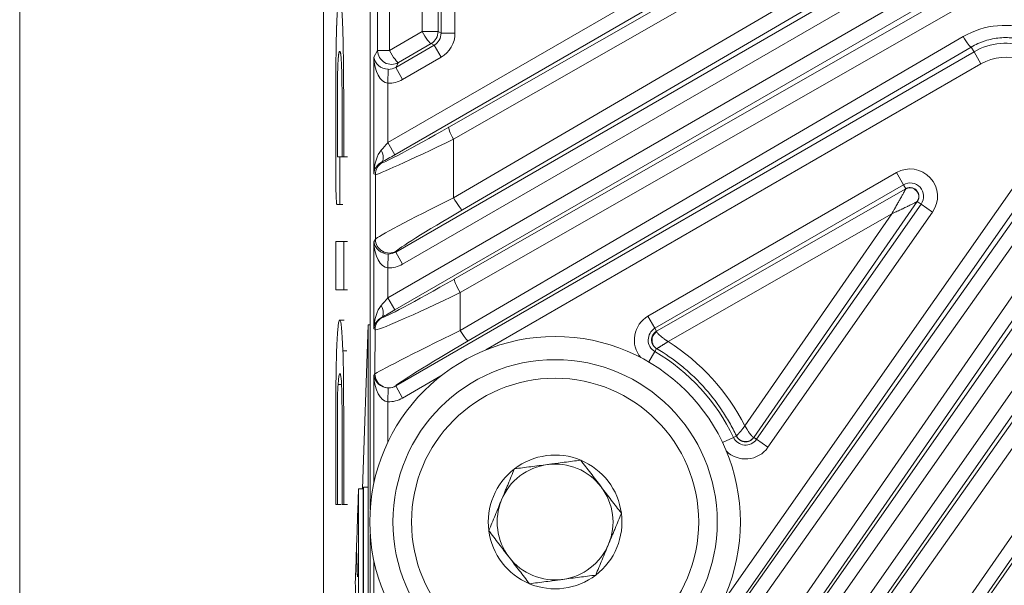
# Model space of a CAD drawing. Header units: millimetres. Extents: x 4 to 836, y 5 to 589.
# Tile 80 of 96: x 646 to 668, y 347 to 360. Entities that reach past the tile are written whole.
import ezdxf

# ---------------------------------------------------------------- set-up
doc = ezdxf.new("R2010")
doc.units = ezdxf.units.MM
doc.layers.add('1', color=7, linetype='Continuous', true_color=0xffffff)

msp = doc.modelspace()

# ---------------------------------------------------------------- linework, layer by layer
at = {"layer": '1', "color": 251, "linetype": 'Continuous', "lineweight": 18}
msp.add_line((646.494, 292.379), (646.494, 414.083), dxfattribs=at)
at = {"layer": '1', "color": 252, "linetype": 'Continuous', "lineweight": 18}
msp.add_line((653.051, 325.299), (653.051, 404.933), dxfattribs=at)
at = {"layer": '1', "color": 27, "linetype": 'Continuous', "lineweight": 18}
for p, q in [((654.06, 400.412), (654.06, 348.956)), ((660.242, 352.798), (665.621, 355.87)), ((665.869, 355.599), (662.342, 350.507)), ((654.06, 348.414), (654.06, 339.182))]:
    msp.add_line(p, q, dxfattribs=at)
at = {"layer": '1', "color": 27, "linetype": 'Continuous', "lineweight": 13}
for p, q in [((654.221, 358.852), (654.221, 390.516)), ((654.474, 390.516), (654.474, 358.852)), ((655.18, 359.264), (655.18, 390.105)), ((655.526, 390.105), (655.526, 359.264)), ((655.591, 359.226), (655.591, 390.142)), ((655.89, 390.142), (655.89, 359.226)), ((654.44, 356.865), (664.111, 362.448)), ((664.261, 362.188), (654.59, 356.605)), ((655.755, 357.199), (664.377, 362.122)), ((664.48, 361.862), (655.858, 356.939)), ((655.858, 355.676), (665.339, 361.21)), ((665.535, 360.95), (656.055, 355.416)), ((654.611, 354.504), (665.596, 360.846)), ((654.44, 353.516), (666.506, 360.482)), ((665.746, 360.586), (654.76, 354.244)), ((666.656, 360.222), (654.59, 353.256)), ((655.878, 353.925), (666.717, 360.117)), ((666.842, 359.822), (656.003, 353.63)), ((654.474, 358.852), (655.18, 359.264)), ((655.18, 359.264), (655.526, 359.264)), ((655.526, 359.264), (655.591, 359.226)), ((655.89, 359.226), (655.591, 359.226)), ((655.376, 359.004), (654.671, 358.592)), ((655.441, 358.967), (655.376, 359.004)), ((656, 352.816), (666.86, 359.152)), ((654.141, 358.712), (654.221, 358.852)), ((654.221, 358.852), (654.474, 358.852)), ((654.611, 358.488), (655.441, 358.967)), ((654.611, 351.617), (667.094, 358.824)), ((655.591, 358.707), (655.441, 358.967)), ((667.034, 358.928), (656.174, 352.591)), ((667.034, 358.928), (667.094, 358.824)), ((667.244, 358.565), (667.094, 358.824)), ((654.141, 356.196), (654.141, 358.712)), ((654.671, 358.592), (654.611, 358.488)), ((655.591, 358.707), (654.76, 358.228)), ((667.244, 358.565), (656.557, 352.395)), ((654.44, 358.148), (654.45, 358.447)), ((654.76, 358.228), (654.611, 358.488)), ((654.44, 358.148), (654.44, 356.865)), ((660.526, 342.882), (670.753, 357.646)), ((671.024, 357.508), (660.797, 342.745)), ((659.57, 340.934), (671.126, 357.437)), ((671.371, 357.265), (659.815, 340.762)), ((654.59, 356.605), (654.44, 356.865)), ((655.858, 356.939), (655.858, 355.676)), ((661.617, 346.873), (668.711, 357.004)), ((668.956, 356.832), (658.065, 341.278)), ((659.305, 342.995), (669.051, 356.765)), ((654.308, 356.445), (654.322, 356.437)), ((669.272, 356.559), (659.526, 342.788)), ((660.872, 341.45), (671.443, 356.547)), ((660.056, 353.121), (665.42, 356.218)), ((671.689, 356.375), (661.117, 341.278)), ((662.412, 343.06), (671.787, 356.307)), ((665.42, 356.218), (665.57, 355.958)), ((654.172, 356.177), (654.141, 356.196)), ((654.172, 354.783), (654.172, 356.177)), ((672.032, 356.083), (662.658, 342.836)), ((665.57, 355.958), (660.206, 352.861)), ((665.621, 355.87), (665.57, 355.958)), ((665.869, 355.599), (665.953, 355.541)), ((662.4, 350.467), (665.953, 355.541)), ((666.198, 355.369), (662.645, 350.295)), ((666.198, 355.369), (665.953, 355.541)), ((665.319, 355.332), (660.49, 352.573)), ((662.15, 350.757), (665.319, 355.332)), ((664.066, 342.836), (672.632, 355.202)), ((672.878, 355.082), (664.312, 342.716)), ((665.889, 344.902), (672.937, 354.968)), ((654.141, 354.728), (654.172, 354.783)), ((654.141, 352.847), (654.141, 354.728)), ((654.622, 354.524), (654.611, 354.504)), ((654.44, 354.164), (654.45, 354.463)), ((654.76, 354.244), (654.611, 354.504)), ((654.44, 354.164), (654.44, 353.516)), ((654.59, 353.256), (654.44, 353.516)), ((656.003, 353.63), (656, 352.816)), ((654.308, 353.096), (654.315, 353.093)), ((660.206, 352.861), (660.056, 353.121)), ((654.165, 352.833), (654.141, 352.847)), ((654.161, 351.877), (654.165, 352.833)), ((660.242, 352.798), (660.206, 352.861)), ((660.204, 352.36), (660.241, 352.423)), ((660.204, 352.36), (660.073, 352.135)), ((654.141, 351.842), (654.161, 351.877)), ((654.141, 349.527), (654.141, 351.842)), ((655.584, 351.833), (654.76, 351.357)), ((654.44, 351.277), (654.45, 351.576)), ((654.76, 351.357), (654.611, 351.617)), ((654.611, 351.617), (654.611, 351.617)), ((654.44, 351.277), (654.44, 350.406)), ((661.9, 350.509), (661.665, 350.397)), ((661.964, 350.539), (661.9, 350.509)), ((662.4, 350.467), (662.342, 350.507)), ((662.645, 350.295), (662.4, 350.467)), ((654.141, 341.492), (654.141, 347.841))]:
    msp.add_line(p, q, dxfattribs=at)
at = {"layer": '1', "color": 7, "linetype": 'Continuous', "lineweight": 18}
for p, q in [((653.468, 356.561), (653.387, 356.561)), ((653.468, 356.561), (653.57, 356.561)), ((653.371, 355.533), (653.472, 355.533)), ((653.495, 353.036), (653.393, 353.036)), ((653.471, 352.373), (653.552, 352.373)), ((653.365, 351.652), (653.447, 351.652)), ((653.909, 349.269), (653.915, 349.435)), ((654.015, 349.435), (653.915, 349.435)), ((653.915, 349.435), (653.915, 344.061)), ((654.015, 349.435), (654.015, 344.061)), ((653.317, 349.059), (653.399, 349.059)), ((653.465, 349.059), (653.567, 349.059))]:
    msp.add_line(p, q, dxfattribs=at)
at = {"layer": '1', "color": 7, "linetype": 'Continuous', "lineweight": 13}
msp.add_line((653.488, 353.689), (653.569, 353.689), dxfattribs=at)
at = {"layer": '1', "color": 18, "linetype": 'Continuous', "lineweight": 18}
for p, q in [((653.892, 349.402), (654.015, 352.935)), ((654.015, 352.935), (654.06, 352.935)), ((654.015, 352.935), (654.015, 338.118))]:
    msp.add_line(p, q, dxfattribs=at)
at = {"layer": '1', "color": 163, "linetype": 'Continuous', "lineweight": 18}
for p, q in [((653.909, 349.402), (653.809, 349.402)), ((653.765, 348.084), (653.763, 348.084))]:
    msp.add_line(p, q, dxfattribs=at)
at = {"layer": '1', "color": 9, "linetype": 'Continuous', "lineweight": 18}
for radius in [4, 3.5]:
    msp.add_circle((658.051, 348.684), radius, dxfattribs=at)
at = {"layer": '1', "color": 9, "linetype": 'Continuous', "lineweight": 13}
msp.add_circle((658.051, 348.684), 3.1, dxfattribs=at)
at = {"layer": '1', "color": 27, "linetype": 'Continuous', "lineweight": 13}
for centre, radius, start, end in [((667.779, 357.638), 1.37, 69.7995, 120), ((667.779, 357.638), 1.07, 69.7995, 120), ((665.715, 355.707), 0.59, 325, 120), ((665.715, 355.707), 0.29, 325, 120), ((660.351, 352.61), 0.59, 120, 219.8727), ((660.351, 352.61), 0.29, 120, 239.6371), ((658.051, 348.684), 4.26, 25.3629, 59.6371), ((662.162, 350.633), 0.29, 205.3629, 325), ((662.162, 350.633), 0.59, 225.1273, 325)]:
    msp.add_arc(centre, radius, start, end, dxfattribs=at)
at = {"layer": '1', "color": 9, "linetype": 'Continuous', "lineweight": 18}
for radius, start, end in [(1.443, 67.4773, 127.4773), (1.443, 127.4773, 187.4773), (1.25, 97.4773, 157.4773), (1.25, 37.4773, 97.4773), (1.443, 7.4773, 67.4773), (1.25, 337.4773, 37.4773), (1.25, 157.4773, 217.4773), (1.443, 307.4773, 7.4773), (1.443, 187.4773, 247.4773), (1.25, 277.4773, 337.4773), (1.25, 217.4773, 277.4773), (1.443, 247.4773, 307.4773)]:
    msp.add_arc((658.051, 348.684), radius, start, end, dxfattribs=at)
at = {"layer": '1', "color": 27, "linetype": 'Continuous', "lineweight": 13}
for centre, major_axis, ratio, start_param, end_param in [((667.759, 357.61), (-1.033, -1.456), 0.999987, 3.407511, 4.286928), ((655.226, 359.264), (-0.151, 0.259), 0.135523, 1.491851, 3.106361), ((655.226, 359.264), (0.15, 0.26), 0.999188, 4.189142, 5.235636), ((655.29, 359.227), (-0.26, 0.15), 0.997569, 2.618346, 3.66484), ((655.29, 359.227), (0.52, -0.3), 0.999188, 5.759938, 6.806432), ((666.884, 359.187), (0.151, -0.259), 0.129939, 4.771201, 6.24798), ((654.521, 358.852), (0.26, -0.15), 0.99757, 3.666246, 5.758532), ((654.521, 358.852), (-0.151, 0.259), 0.135523, 1.491851, 3.106361), ((654.44, 358.712), (-0.015, 0.565), 0.530559, 1.557107, 3.092997), ((654.44, 358.712), (-0.293, 0.074), 0.867936, 0.284324, 1.820213), ((654.461, 358.748), (-0.151, -0.262), 0.992751, 0.489746, 1.046143), ((654.461, 358.748), (-0.301, -0.521), 0.99757, 0.489746, 1.046143), ((656.021, 357.42), (-1.7, -0.983), 0.030233, 0.017432, 1.396242), ((655.905, 356.939), (0.149, -0.261), 0.136261, 3.176828, 4.634745), ((656.171, 357.161), (-2, -0.982), 0.027617, 0.021342, 1.400152), ((654.44, 356.889), (-0.3, -0.347), 0.034508, 1.041465, 1.53086), ((654.44, 356.196), (-0.014, -0.588), 0.509647, 3.678154, 4.724648), ((654.158, 356.705), (-0.146, 0.262), 0.422034, 3.180098, 4.481958), ((654.44, 356.196), (-0.267, -0.15), 0.922186, 4.69104, 5.737534), ((654.472, 356.177), (0.15, 0.26), 0.999188, 1.047549, 2.094043), ((654.59, 356.629), (-0.6, -0.347), 0.030233, 1.063926, 1.553322), ((656.171, 355.762), (-2, -0.982), 0.027617, 4.855904, 6.234714), ((655.905, 355.676), (0.151, -0.259), 0.135523, 4.633444, 6.247954), ((656.321, 355.502), (-1.7, -0.983), 0.030233, 4.851994, 6.230804), ((654.44, 354.728), (-0.015, 0.565), 0.530559, 1.557107, 3.092997), ((654.44, 354.728), (-0.293, 0.074), 0.867936, 0.284324, 1.820213), ((654.472, 354.783), (-0.26, 0.15), 0.99757, 0.524653, 2.61694), ((654.461, 354.765), (-0.151, -0.262), 0.992751, 0.489746, 1.046143), ((654.461, 354.765), (-0.301, -0.521), 0.99757, 0.489746, 1.046143), ((656.018, 354.073), (-1.704, -0.98), 0.030298, 0.017552, 1.471171), ((656.028, 353.665), (-0.149, 0.26), 0.129405, 0.035203, 1.630792), ((656.168, 353.814), (-2.004, -0.98), 0.04178, 0.014505, 1.468124), ((654.44, 353.54), (-0.3, -0.347), 0.034508, 1.041465, 1.53086), ((654.44, 352.847), (-0.014, -0.588), 0.509647, 3.678154, 4.724648), ((654.158, 353.356), (-0.146, 0.262), 0.422034, 3.180098, 4.481958), ((654.59, 353.281), (-0.6, -0.347), 0.030233, 1.063926, 1.553322), ((654.44, 352.847), (-0.267, -0.15), 0.922186, 4.69104, 5.737534), ((654.465, 352.833), (0.15, 0.26), 0.999188, 1.047549, 2.094043), ((656.164, 352.863), (-2.004, -0.988), 0.013807, 4.787545, 6.241164), ((656.025, 352.851), (0.151, -0.259), 0.129939, 4.771201, 6.24798), ((656.314, 352.603), (-1.704, -0.99), 0.03044, 4.776572, 6.230191), ((658.039, 348.668), (-2.668, -3.76), 0.999987, 2.658161, 3.198308), ((654.44, 351.842), (-0.015, 0.565), 0.530559, 1.557107, 3.092997), ((654.44, 351.842), (-0.293, 0.074), 0.867936, 0.284324, 1.820213), ((654.461, 351.877), (0.26, -0.15), 0.99757, 3.666246, 5.758532), ((654.461, 351.878), (-0.151, -0.262), 0.992751, 0.489746, 1.046143), ((654.461, 351.878), (0.301, 0.521), 0.99757, 3.631339, 4.187736)]:
    msp.add_ellipse(centre, major_axis=major_axis, ratio=ratio, start_param=start_param, end_param=end_param, dxfattribs=at)
at = {"layer": '1', "color": 7, "linetype": 'Continuous', "lineweight": 18}
for points, degree, knots in [([(653.352, 356.719), (653.352, 356.721), (653.352, 356.728), (653.352, 356.745), (653.352, 356.794), (653.352, 356.923), (653.352, 357.048), (653.352, 357.183), (653.352, 357.512), (653.352, 357.512), (653.352, 357.864), (653.353, 358.147), (653.358, 358.456), (653.361, 358.547), (653.365, 358.607), (653.374, 358.751), (653.386, 358.838), (653.403, 358.838), (653.415, 358.838), (653.428, 358.786), (653.441, 358.597), (653.451, 358.293), (653.453, 357.903), (653.453, 357.55), (653.453, 357.55), (653.453, 357.12), (653.453, 356.952), (653.453, 356.803), (653.453, 356.561), (653.453, 356.561), (653.453, 356.561), (653.46, 356.561), (653.468, 356.561), (653.478, 356.561), (653.488, 356.561), (653.488, 356.561), (653.488, 356.561), (653.488, 356.901), (653.488, 357.113), (653.488, 357.314), (653.488, 357.666), (653.488, 357.666), (653.488, 357.97), (653.486, 358.342), (653.48, 358.85), (653.475, 359.082), (653.471, 359.222), (653.464, 359.466), (653.453, 359.679), (653.429, 359.922), (653.414, 359.981), (653.4, 359.981), (653.386, 359.981), (653.369, 359.918), (653.351, 359.713), (653.34, 359.505), (653.333, 359.32), (653.331, 359.222), (653.327, 359.077), (653.32, 358.725), (653.318, 358.269), (653.317, 357.983), (653.317, 357.983), (653.317, 357.714), (653.317, 357.714), (653.317, 357.714), (653.317, 357.063), (653.317, 356.273), (653.317, 356.273), (653.317, 356.118), (653.32, 355.929), (653.32, 355.858), (653.322, 355.78), (653.325, 355.689), (653.328, 355.637), (653.331, 355.597), (653.336, 355.533), (653.339, 355.533), (653.343, 355.533), (653.343, 355.533), (653.353, 355.533), (653.374, 355.533), (653.386, 355.533), (653.397, 355.533), (653.403, 355.533), (653.403, 355.533), (653.403, 355.533), (653.403, 355.739), (653.403, 356.122), (653.403, 356.433), (653.403, 356.555), (653.403, 356.561), (653.403, 356.561), (653.401, 356.561), (653.399, 356.561), (653.398, 356.561), (653.397, 356.561)], 7, [0, 0, 0, 0, 0, 0, 0, 0, 0.011149, 0.022298, 0.033446, 0.044595, 0.055744, 0.066893, 0.078042, 0.08919, 0.100339, 0.111488, 0.122637, 0.133786, 0.144935, 0.156083, 0.167232, 0.178381, 0.18953, 0.200679, 0.211827, 0.222976, 0.234125, 0.245274, 0.256423, 0.267571, 0.27872, 0.289869, 0.301018, 0.312167, 0.323315, 0.334464, 0.345613, 0.356762, 0.367911, 0.379059, 0.390208, 0.401357, 0.412506, 0.423655, 0.434804, 0.445952, 0.457101, 0.46825, 0.479399, 0.490548, 0.501696, 0.512845, 0.523994, 0.535143, 0.546292, 0.55744, 0.568589, 0.579738, 0.590887, 0.602036, 0.613184, 0.624333, 0.635482, 0.646631, 0.65778, 0.668928, 0.680077, 0.691226, 0.702375, 0.713524, 0.724673, 0.735821, 0.74697, 0.758119, 0.769268, 0.780417, 0.791565, 0.802714, 0.813863, 0.825012, 0.836161, 0.847309, 0.858458, 0.869607, 0.880756, 0.891905, 0.903053, 0.914202, 0.925351, 0.9365, 0.947649, 0.958797, 0.969946, 0.981095, 0.992244, 1, 1, 1, 1, 1, 1, 1, 1]), ([(653.382, 356.561), (653.382, 356.561), (653.381, 356.561), (653.378, 356.561), (653.376, 356.561), (653.373, 356.561), (653.367, 356.561), (653.363, 356.561), (653.361, 356.561), (653.357, 356.561), (653.357, 356.561), (653.354, 356.561), (653.352, 356.562), (653.352, 356.562), (653.352, 356.584), (653.352, 356.628), (653.352, 356.715), (653.352, 356.715), (653.352, 356.715), (653.352, 356.715), (653.352, 356.715), (653.352, 356.715), (653.352, 356.717), (653.352, 356.719)], 7, [0, 0, 0, 0, 0, 0, 0, 0, 0.021317, 0.082485, 0.143652, 0.20482, 0.265988, 0.327155, 0.388323, 0.449491, 0.510658, 0.571826, 0.632994, 0.694162, 0.755329, 0.816497, 0.877665, 0.938832, 1, 1, 1, 1, 1, 1, 1, 1]), ([(653.488, 354.736), (653.488, 354.736), (653.488, 354.736), (653.488, 354.736), (653.488, 354.736), (653.317, 354.736), (653.317, 354.736)], 3, [0, 0, 0, 0, 0.000125, 0.000125, 0.000125, 1, 1, 1, 1]), ([(653.317, 354.736), (653.317, 354.736), (653.317, 353.689), (653.317, 353.689), (653.317, 353.689), (653.376, 353.689), (653.424, 353.689)], 3, [0, 0, 0, 0, 0.630843, 0.630843, 0.630843, 1, 1, 1, 1]), ([(653.471, 352.373), (653.455, 352.815), (653.433, 353.036), (653.403, 353.036), (653.386, 353.036), (653.364, 352.93), (653.344, 352.61), (653.331, 352.283), (653.325, 351.988), (653.323, 351.806)], 3, [0, 0, 0, 0, 0.5, 0.5, 0.5, 0.7052, 0.792, 0.8844, 1, 1, 1, 1]), ([(653.323, 351.806), (653.319, 351.451), (653.317, 351.355), (653.317, 350.759), (653.317, 350.759), (653.317, 350.423), (653.317, 349.887), (653.317, 349.607), (653.317, 349.387), (653.317, 349.154), (653.317, 349.059), (653.317, 349.059)], 3, [0, 0, 0, 0, 0.5, 0.5, 0.5, 0.6936, 0.7552, 0.814, 0.8588, 0.9008, 1, 1, 1, 1]), ([(653.365, 351.652), (653.375, 351.806), (653.39, 351.883), (653.407, 351.883), (653.431, 351.883), (653.44, 351.749), (653.448, 351.422)], 3, [0, 0, 0, 0, 0.5, 0.5, 0.5, 1, 1, 1, 1]), ([(653.352, 349.059), (653.352, 349.059), (653.352, 349.201), (653.352, 349.679), (653.352, 350.299), (653.352, 350.557), (653.352, 350.557), (653.352, 350.905), (653.353, 351.348), (653.361, 351.589), (653.365, 351.652)], 3, [0, 0, 0, 0, 0.1176, 0.2016, 0.3556, 0.5, 0.5, 0.5, 0.8064, 1, 1, 1, 1]), ([(653.448, 351.422), (653.453, 351.211), (653.454, 350.961), (653.454, 350.596), (653.454, 350.596), (653.454, 349.059), (653.454, 349.059), (653.454, 349.059), (653.465, 349.059), (653.475, 349.059)], 3, [0, 0, 0, 0, 0.386829, 0.386829, 0.386829, 0.773658, 0.773658, 0.773658, 1, 1, 1, 1]), ([(653.317, 349.059), (653.317, 349.059), (653.32, 349.059), (653.326, 349.059), (653.333, 349.059), (653.345, 349.059), (653.352, 349.059), (653.352, 349.059)], 3, [0, 0, 0, 0, 0.260991, 0.333844, 0.412302, 0.686903, 1, 1, 1, 1])]:
    msp.add_open_spline(points, degree=degree, knots=knots, dxfattribs=at)
at = {"layer": '1', "color": 27, "linetype": 'Continuous', "lineweight": 13}
for points, knots in [([(668.295, 359.04), (668.243, 359.059), (668.138, 359.091), (667.978, 359.121), (667.869, 359.129), (667.759, 359.132), (667.705, 359.13), (667.597, 359.12), (667.489, 359.104), (667.384, 359.077), (667.306, 359.052), (667.28, 359.043), (667.229, 359.024), (667.204, 359.013), (667.13, 358.98), (667.081, 358.955), (667.034, 358.928)], [0, 0, 0, 0, 0.125, 0.25, 0.375, 0.375, 0.5, 0.5, 0.625, 0.75, 0.75, 0.8125, 0.8125, 0.875, 0.875, 1, 1, 1, 1]), ([(665.319, 355.332), (665.325, 355.343), (665.337, 355.363), (665.353, 355.393), (665.368, 355.42), (665.382, 355.444), (665.394, 355.465), (665.417, 355.505), (665.449, 355.562), (665.486, 355.627), (665.514, 355.677), (665.535, 355.715), (665.554, 355.749), (665.567, 355.772), (665.575, 355.785), (665.578, 355.791), (665.581, 355.797), (665.584, 355.803), (665.587, 355.809), (665.59, 355.814), (665.593, 355.819), (665.596, 355.824), (665.598, 355.828), (665.601, 355.833), (665.603, 355.837), (665.605, 355.841), (665.607, 355.844), (665.609, 355.848), (665.611, 355.851), (665.612, 355.854), (665.614, 355.856), (665.615, 355.859), (665.616, 355.861), (665.617, 355.863), (665.618, 355.865), (665.619, 355.866), (665.619, 355.868), (665.62, 355.868), (665.62, 355.869)], [0, 0, 0, 0, 0.05376, 0.102594, 0.1465, 0.18548, 0.219533, 0.24866, 0.384394, 0.499247, 0.571345, 0.637266, 0.697181, 0.751316, 0.763737, 0.775927, 0.787892, 0.799637, 0.811168, 0.822491, 0.833612, 0.844539, 0.855278, 0.865837, 0.876225, 0.886449, 0.896519, 0.906443, 0.916232, 0.925895, 0.935442, 0.944886, 0.954236, 0.963504, 0.972702, 0.981843, 0.990938, 1, 1, 1, 1]), ([(665.869, 355.599), (665.87, 355.601), (665.872, 355.603), (665.877, 355.612), (665.886, 355.627), (665.899, 355.664), (665.901, 355.695), (665.896, 355.757), (665.878, 355.798), (665.821, 355.86), (665.781, 355.881), (665.719, 355.892), (665.688, 355.892), (665.658, 355.884), (665.638, 355.878), (665.629, 355.873), (665.62, 355.869)], [0, 0, 0, 0, 0.015625, 0.015625, 0.0625, 0.125, 0.25, 0.25, 0.5, 0.5, 0.75, 0.75, 0.875, 0.9375, 0.9375, 1, 1, 1, 1]), ([(665.319, 355.332), (665.334, 355.339), (665.349, 355.346), (665.38, 355.36), (665.396, 355.367), (665.428, 355.382), (665.444, 355.389), (665.476, 355.404), (665.492, 355.412), (665.517, 355.423), (665.524, 355.427), (665.54, 355.434), (665.563, 355.445), (665.585, 355.456), (665.615, 355.47), (665.63, 355.477), (665.652, 355.488), (665.659, 355.491), (665.674, 355.498), (665.681, 355.502), (665.701, 355.511), (665.712, 355.517), (665.735, 355.528), (665.746, 355.534), (665.768, 355.545), (665.778, 355.55), (665.798, 355.56), (665.807, 355.565), (665.823, 355.572), (665.829, 355.576), (665.841, 355.582), (665.847, 355.585), (665.856, 355.591), (665.86, 355.593), (665.866, 355.597), (665.868, 355.598), (665.869, 355.599)], [0, 0, 0, 0, 0.074682, 0.074682, 0.149364, 0.149364, 0.224046, 0.224046, 0.298728, 0.298728, 0.334949, 0.334949, 0.37117, 0.443612, 0.443612, 0.516055, 0.516055, 0.552276, 0.552276, 0.588497, 0.588497, 0.646815, 0.646815, 0.705133, 0.705133, 0.763451, 0.763451, 0.821769, 0.821769, 0.866327, 0.866327, 0.910885, 0.910885, 0.955442, 0.955442, 1, 1, 1, 1]), ([(665.869, 355.599), (665.869, 355.599), (665.869, 355.599), (665.869, 355.599), (665.869, 355.599), (665.869, 355.599)], [0, 0, 0, 0, 0.5, 0.5, 1, 1, 1, 1]), ([(660.243, 352.423), (660.212, 352.441), (660.187, 352.467), (660.152, 352.53), (660.143, 352.566), (660.143, 352.638), (660.152, 352.675), (660.187, 352.74), (660.212, 352.768), (660.242, 352.788)], [0, 0, 0, 0, 0.25, 0.25, 0.5, 0.5, 0.75, 0.75, 1, 1, 1, 1]), ([(660.242, 352.788), (660.243, 352.788), (660.243, 352.786), (660.244, 352.784), (660.245, 352.782), (660.246, 352.779), (660.248, 352.777), (660.25, 352.774), (660.252, 352.771), (660.254, 352.768), (660.257, 352.765), (660.259, 352.761), (660.263, 352.758), (660.266, 352.754), (660.269, 352.75), (660.273, 352.746), (660.277, 352.742), (660.281, 352.738), (660.286, 352.733), (660.291, 352.729), (660.295, 352.724), (660.301, 352.719), (660.306, 352.714), (660.312, 352.709), (660.318, 352.704), (660.327, 352.696), (660.34, 352.685), (660.358, 352.67), (660.379, 352.654), (660.396, 352.641), (660.408, 352.632), (660.416, 352.626), (660.425, 352.619), (660.436, 352.612), (660.447, 352.603), (660.46, 352.594), (660.475, 352.584), (660.485, 352.577), (660.49, 352.573)], [0, 0, 0, 0, 0.019022, 0.038178, 0.057471, 0.076904, 0.096482, 0.116208, 0.136084, 0.156116, 0.176305, 0.196655, 0.217169, 0.23785, 0.2587, 0.279724, 0.300923, 0.322301, 0.34386, 0.365602, 0.387531, 0.409648, 0.431957, 0.454458, 0.477156, 0.500051, 0.556365, 0.616825, 0.681452, 0.750266, 0.769412, 0.792006, 0.818049, 0.847542, 0.880483, 0.916873, 0.956712, 1, 1, 1, 1]), ([(660.243, 352.423), (660.243, 352.423), (660.242, 352.423), (660.242, 352.423), (660.241, 352.423), (660.241, 352.423), (660.241, 352.423)], [0, 0, 0, 0, 0.243864, 0.491348, 0.743168, 1, 1, 1, 1]), ([(660.243, 352.423), (660.244, 352.423), (660.245, 352.423), (660.25, 352.425), (660.253, 352.427), (660.259, 352.43), (660.263, 352.432), (660.269, 352.436), (660.271, 352.437), (660.276, 352.44), (660.278, 352.442), (660.285, 352.446), (660.29, 352.448), (660.299, 352.454), (660.304, 352.457), (660.315, 352.464), (660.32, 352.467), (660.332, 352.475), (660.338, 352.478), (660.349, 352.485), (660.355, 352.489), (660.366, 352.496), (660.372, 352.5), (660.384, 352.507), (660.39, 352.511), (660.402, 352.518), (660.409, 352.522), (660.421, 352.53), (660.427, 352.534), (660.439, 352.542), (660.446, 352.545), (660.458, 352.553), (660.465, 352.557), (660.477, 352.565), (660.484, 352.569), (660.49, 352.573)], [0, 0, 0, 0, 0.080789, 0.080789, 0.161578, 0.161578, 0.242367, 0.242367, 0.282762, 0.282762, 0.323157, 0.323157, 0.385632, 0.385632, 0.448107, 0.448107, 0.510582, 0.510582, 0.573057, 0.573057, 0.627808, 0.627808, 0.682558, 0.682558, 0.737309, 0.737309, 0.792059, 0.792059, 0.844045, 0.844045, 0.89603, 0.89603, 0.948015, 0.948015, 1, 1, 1, 1]), ([(661.964, 350.54), (661.918, 350.638), (661.868, 350.734), (661.788, 350.875), (661.761, 350.921), (661.704, 351.013), (661.675, 351.059), (661.524, 351.283), (661.391, 351.452), (661.174, 351.69), (661.099, 351.766), (660.981, 351.877), (660.941, 351.914), (660.86, 351.985), (660.818, 352.02), (660.608, 352.19), (660.43, 352.313), (660.243, 352.423)], [0, 0, 0, 0, 0.125, 0.125, 0.1875, 0.1875, 0.25, 0.25, 0.5, 0.5, 0.625, 0.625, 0.6875, 0.6875, 0.75, 0.75, 1, 1, 1, 1]), ([(661.964, 350.54), (661.964, 350.54), (661.964, 350.54), (661.965, 350.54), (661.966, 350.541), (661.967, 350.542), (661.968, 350.543), (661.969, 350.544), (661.97, 350.545), (661.972, 350.547), (661.974, 350.549), (661.976, 350.551), (661.978, 350.553), (661.981, 350.556), (661.983, 350.558), (661.986, 350.561), (661.989, 350.564), (661.992, 350.568), (661.996, 350.572), (661.999, 350.576), (662.003, 350.58), (662.007, 350.584), (662.011, 350.589), (662.016, 350.594), (662.02, 350.599), (662.027, 350.607), (662.037, 350.618), (662.051, 350.635), (662.066, 350.653), (662.079, 350.669), (662.088, 350.68), (662.093, 350.687), (662.1, 350.695), (662.108, 350.704), (662.116, 350.715), (662.126, 350.728), (662.138, 350.742), (662.145, 350.752), (662.15, 350.757)], [0, 0, 0, 0, 0.019038, 0.038211, 0.057521, 0.076971, 0.096566, 0.116308, 0.1362, 0.156245, 0.176446, 0.196806, 0.217329, 0.238016, 0.258872, 0.279898, 0.301097, 0.322473, 0.344027, 0.365763, 0.387684, 0.409791, 0.432088, 0.454578, 0.477263, 0.500145, 0.556044, 0.61631, 0.680976, 0.750076, 0.767454, 0.788786, 0.814073, 0.84332, 0.876531, 0.91371, 0.954865, 1, 1, 1, 1]), ([(662.15, 350.757), (662.151, 350.754), (662.155, 350.749), (662.159, 350.741), (662.164, 350.733), (662.168, 350.725), (662.173, 350.718), (662.177, 350.712), (662.181, 350.705), (662.184, 350.7), (662.188, 350.694), (662.191, 350.689), (662.194, 350.684), (662.197, 350.679), (662.2, 350.675), (662.202, 350.671), (662.204, 350.667), (662.211, 350.657), (662.222, 350.641), (662.236, 350.62), (662.249, 350.601), (662.26, 350.586), (662.269, 350.573), (662.277, 350.563), (662.285, 350.553), (662.292, 350.544), (662.299, 350.537), (662.306, 350.53), (662.312, 350.524), (662.317, 350.519), (662.322, 350.514), (662.326, 350.511), (662.33, 350.509), (662.334, 350.507), (662.336, 350.507), (662.337, 350.506)], [0, 0, 0, 0, 0.022009, 0.043165, 0.063468, 0.082917, 0.101513, 0.119257, 0.136147, 0.152184, 0.167367, 0.181698, 0.195175, 0.2078, 0.219571, 0.23049, 0.240555, 0.249767, 0.318478, 0.383071, 0.443565, 0.499985, 0.54198, 0.583327, 0.624039, 0.664131, 0.703621, 0.742523, 0.780857, 0.81864, 0.855892, 0.892633, 0.928883, 0.964665, 1, 1, 1, 1]), ([(661.964, 350.54), (661.968, 350.532), (661.973, 350.523), (661.983, 350.508), (661.999, 350.486), (662.02, 350.467), (662.066, 350.436), (662.102, 350.423), (662.177, 350.416), (662.215, 350.422), (662.284, 350.453), (662.314, 350.477), (662.337, 350.506)], [0, 0, 0, 0, 0.0625, 0.0625, 0.125, 0.25, 0.25, 0.5, 0.5, 0.75, 0.75, 1, 1, 1, 1])]:
    msp.add_open_spline(points, degree=3, knots=knots, dxfattribs=at)
for points in [[(665.62, 355.869), (665.62, 355.869), (665.62, 355.87), (665.621, 355.87)], [(660.242, 352.798), (660.241, 352.796), (660.241, 352.793), (660.242, 352.788)], [(661.964, 350.54), (661.964, 350.539), (661.964, 350.539), (661.964, 350.539)], [(662.337, 350.506), (662.339, 350.506), (662.341, 350.507), (662.342, 350.507)]]:
    msp.add_open_spline(points, degree=3, dxfattribs=at)
at = {"layer": '1', "color": 27, "linetype": 'Continuous', "lineweight": 18}
for points, knots in [([(665.621, 355.87), (665.623, 355.872), (665.627, 355.874), (665.633, 355.877), (665.639, 355.88), (665.646, 355.882), (665.652, 355.885), (665.658, 355.887), (665.664, 355.888), (665.67, 355.89), (665.676, 355.891), (665.682, 355.892), (665.688, 355.893), (665.693, 355.894), (665.699, 355.895), (665.704, 355.895), (665.71, 355.895), (665.731, 355.895), (665.768, 355.89), (665.816, 355.868), (665.855, 355.836), (665.876, 355.805), (665.886, 355.784), (665.89, 355.775), (665.894, 355.765), (665.897, 355.755), (665.899, 355.744), (665.901, 355.733), (665.903, 355.722), (665.903, 355.71), (665.903, 355.698), (665.902, 355.686), (665.9, 355.673), (665.898, 355.661), (665.894, 355.648), (665.889, 355.636), (665.884, 355.623), (665.877, 355.611), (665.872, 355.603), (665.869, 355.599)], [0, 0, 0, 0, 0.01404, 0.027832, 0.041376, 0.054672, 0.06772, 0.080521, 0.093075, 0.105382, 0.117442, 0.129256, 0.140823, 0.152144, 0.163219, 0.174048, 0.184632, 0.194971, 0.299715, 0.401478, 0.500457, 0.596859, 0.616277, 0.636222, 0.656696, 0.677702, 0.699242, 0.721318, 0.743931, 0.767084, 0.790777, 0.815013, 0.839794, 0.865121, 0.890995, 0.917418, 0.944393, 0.971919, 1, 1, 1, 1]), ([(660.241, 352.423), (660.239, 352.424), (660.235, 352.427), (660.229, 352.431), (660.223, 352.435), (660.218, 352.439), (660.212, 352.443), (660.207, 352.448), (660.202, 352.452), (660.197, 352.457), (660.192, 352.462), (660.188, 352.467), (660.184, 352.472), (660.179, 352.477), (660.175, 352.483), (660.172, 352.488), (660.168, 352.494), (660.165, 352.499), (660.161, 352.505), (660.158, 352.51), (660.155, 352.516), (660.153, 352.522), (660.15, 352.528), (660.148, 352.534), (660.146, 352.54), (660.144, 352.546), (660.142, 352.551), (660.141, 352.557), (660.139, 352.563), (660.138, 352.569), (660.137, 352.575), (660.136, 352.581), (660.135, 352.587), (660.135, 352.593), (660.134, 352.599), (660.134, 352.605), (660.134, 352.613), (660.134, 352.623), (660.135, 352.635), (660.137, 352.647), (660.14, 352.659), (660.143, 352.672), (660.147, 352.684), (660.152, 352.696), (660.157, 352.708), (660.164, 352.72), (660.171, 352.731), (660.179, 352.742), (660.187, 352.753), (660.197, 352.763), (660.207, 352.773), (660.218, 352.782), (660.23, 352.79), (660.238, 352.795), (660.242, 352.798)], [0, 0, 0, 0, 0.01571, 0.031336, 0.046877, 0.062333, 0.077705, 0.092994, 0.108197, 0.123317, 0.138353, 0.153305, 0.168173, 0.182957, 0.197657, 0.212274, 0.226807, 0.241256, 0.255622, 0.269905, 0.284105, 0.298221, 0.312254, 0.326204, 0.340071, 0.353855, 0.367557, 0.381175, 0.394711, 0.408164, 0.421535, 0.434823, 0.448029, 0.461152, 0.474194, 0.487153, 0.50003, 0.526623, 0.553564, 0.580855, 0.608496, 0.636488, 0.664832, 0.693528, 0.722576, 0.751978, 0.781735, 0.811846, 0.842313, 0.873135, 0.904315, 0.935852, 0.967747, 1, 1, 1, 1]), ([(662.342, 350.507), (662.34, 350.505), (662.338, 350.501), (662.333, 350.496), (662.329, 350.49), (662.324, 350.485), (662.319, 350.48), (662.314, 350.475), (662.309, 350.47), (662.304, 350.466), (662.299, 350.461), (662.293, 350.457), (662.288, 350.453), (662.282, 350.449), (662.276, 350.446), (662.271, 350.442), (662.265, 350.439), (662.259, 350.436), (662.253, 350.433), (662.247, 350.431), (662.241, 350.428), (662.235, 350.426), (662.229, 350.424), (662.223, 350.422), (662.216, 350.421), (662.21, 350.419), (662.204, 350.418), (662.198, 350.417), (662.192, 350.416), (662.186, 350.415), (662.18, 350.415), (662.174, 350.414), (662.168, 350.414), (662.162, 350.414), (662.156, 350.414), (662.15, 350.414), (662.142, 350.415), (662.132, 350.416), (662.119, 350.418), (662.107, 350.421), (662.095, 350.424), (662.083, 350.429), (662.071, 350.434), (662.059, 350.439), (662.048, 350.446), (662.036, 350.453), (662.025, 350.462), (662.015, 350.47), (662.005, 350.48), (661.995, 350.491), (661.986, 350.502), (661.978, 350.513), (661.97, 350.526), (661.966, 350.535), (661.964, 350.539)], [0, 0, 0, 0, 0.01571, 0.031336, 0.046877, 0.062333, 0.077705, 0.092994, 0.108197, 0.123317, 0.138353, 0.153305, 0.168173, 0.182957, 0.197657, 0.212274, 0.226807, 0.241256, 0.255622, 0.269905, 0.284105, 0.298221, 0.312254, 0.326204, 0.340071, 0.353855, 0.367557, 0.381175, 0.394711, 0.408164, 0.421535, 0.434823, 0.448029, 0.461152, 0.474194, 0.487153, 0.50003, 0.526623, 0.553564, 0.580855, 0.608496, 0.636488, 0.664832, 0.693528, 0.722576, 0.751978, 0.781735, 0.811846, 0.842313, 0.873135, 0.904315, 0.935852, 0.967747, 1, 1, 1, 1])]:
    msp.add_open_spline(points, degree=3, knots=knots, dxfattribs=at)
at = {"layer": '1', "color": 7, "linetype": 'Continuous', "lineweight": 18}
for points in [[(653.569, 354.736), (653.488, 354.736)], [(653.352, 349.059), (653.433, 349.059)]]:
    msp.add_open_spline(points, degree=1, dxfattribs=at)
at = {"layer": '1', "color": 7, "linetype": 'Continuous', "lineweight": 13}
for points in [[(653.488, 353.689), (653.488, 353.689), (653.488, 354.736), (653.488, 354.736)], [(653.424, 353.689), (653.458, 353.689), (653.488, 353.689), (653.488, 353.689)]]:
    msp.add_open_spline(points, degree=3, dxfattribs=at)
msp.add_open_spline([(653.475, 349.059), (653.482, 349.059), (653.488, 349.059), (653.488, 349.059), (653.488, 349.059), (653.488, 350.711), (653.488, 350.711), (653.488, 351.489), (653.483, 352.046), (653.471, 352.373)], degree=3, knots=[0, 0, 0, 0, 0.171801, 0.171801, 0.171801, 0.5859, 0.5859, 0.5859, 1, 1, 1, 1], dxfattribs=at)
at = {"layer": '1', "color": 9, "linetype": 'Continuous', "lineweight": 18}
for points, knots in [([(656.62, 348.496), (656.642, 348.55), (656.665, 348.605), (656.711, 348.716), (656.734, 348.771), (656.78, 348.883), (656.803, 348.939), (656.849, 349.051), (656.873, 349.107), (656.919, 349.219), (656.943, 349.276), (656.978, 349.361), (656.99, 349.389), (657.013, 349.446), (657.025, 349.473), (657.083, 349.613), (657.128, 349.722), (657.172, 349.83)], [0, 0, 0, 0, 0.125, 0.125, 0.25, 0.25, 0.375, 0.375, 0.5, 0.5, 0.625, 0.625, 0.6875, 0.6875, 0.75, 0.75, 1, 1, 1, 1]), ([(657.172, 349.83), (657.289, 349.845), (657.407, 349.86), (657.585, 349.884), (657.645, 349.892), (657.765, 349.907), (657.826, 349.915), (657.917, 349.927), (657.948, 349.931), (658.009, 349.939), (658.039, 349.943), (658.13, 349.955), (658.19, 349.963), (658.369, 349.987), (658.487, 350.002), (658.604, 350.017)], [0, 0, 0, 0, 0.25, 0.25, 0.375, 0.375, 0.5, 0.5, 0.5625, 0.5625, 0.625, 0.625, 0.75, 0.75, 1, 1, 1, 1]), ([(658.604, 350.017), (658.675, 349.924), (658.748, 349.83), (658.857, 349.687), (658.894, 349.639), (658.967, 349.543), (659.005, 349.494), (659.061, 349.421), (659.079, 349.397), (659.117, 349.348), (659.135, 349.324), (659.191, 349.251), (659.228, 349.203), (659.338, 349.06), (659.41, 348.966), (659.482, 348.872)], [0, 0, 0, 0, 0.25, 0.25, 0.375, 0.375, 0.5, 0.5, 0.5625, 0.5625, 0.625, 0.625, 0.75, 0.75, 1, 1, 1, 1]), ([(658.929, 347.539), (658.951, 347.593), (658.974, 347.648), (659.02, 347.758), (659.043, 347.814), (659.089, 347.925), (659.112, 347.981), (659.159, 348.093), (659.182, 348.149), (659.229, 348.262), (659.252, 348.318), (659.288, 348.403), (659.299, 348.432), (659.323, 348.488), (659.334, 348.516), (659.392, 348.655), (659.437, 348.764), (659.482, 348.872)], [0, 0, 0, 0, 0.125, 0.125, 0.25, 0.25, 0.375, 0.375, 0.5, 0.5, 0.625, 0.625, 0.6875, 0.6875, 0.75, 0.75, 1, 1, 1, 1]), ([(657.498, 347.351), (657.426, 347.444), (657.354, 347.539), (657.244, 347.681), (657.208, 347.729), (657.134, 347.825), (657.097, 347.874), (657.041, 347.947), (657.022, 347.971), (656.985, 348.02), (656.966, 348.044), (656.911, 348.117), (656.874, 348.165), (656.764, 348.308), (656.691, 348.403), (656.62, 348.496)], [0, 0, 0, 0, 0.25, 0.25, 0.375, 0.375, 0.5, 0.5, 0.5625, 0.5625, 0.625, 0.625, 0.75, 0.75, 1, 1, 1, 1]), ([(658.929, 347.539), (658.812, 347.523), (658.694, 347.508), (658.516, 347.484), (658.456, 347.477), (658.336, 347.461), (658.276, 347.453), (658.184, 347.441), (658.154, 347.437), (658.093, 347.429), (658.063, 347.425), (657.972, 347.413), (657.912, 347.405), (657.733, 347.382), (657.615, 347.366), (657.498, 347.351)], [0, 0, 0, 0, 0.25, 0.25, 0.375, 0.375, 0.5, 0.5, 0.5625, 0.5625, 0.625, 0.625, 0.75, 0.75, 1, 1, 1, 1])]:
    msp.add_open_spline(points, degree=3, knots=knots, dxfattribs=at)
at = {"layer": '1', "color": 163, "linetype": 'Continuous', "lineweight": 18}
for points in [[(653.764, 348.119), (653.779, 348.546), (653.794, 348.974), (653.809, 349.402)], [(653.809, 349.402), (653.809, 347.607), (653.809, 345.811), (653.809, 344.016)], [(653.909, 349.402), (653.909, 347.607), (653.909, 345.811), (653.909, 344.016)], [(653.738, 347.374), (653.746, 347.61), (653.755, 347.847), (653.763, 348.084)], [(653.763, 348.084), (653.77, 347.891), (653.776, 347.697), (653.783, 347.504)], [(653.784, 347.538), (653.778, 347.732), (653.771, 347.925), (653.764, 348.119)], [(653.783, 347.504), (653.783, 347.515), (653.784, 347.527), (653.784, 347.538)], [(653.759, 346.774), (653.752, 346.974), (653.745, 347.174), (653.738, 347.374)]]:
    msp.add_open_spline(points, degree=3, dxfattribs=at)

doc.saveas('drawing.dxf')
